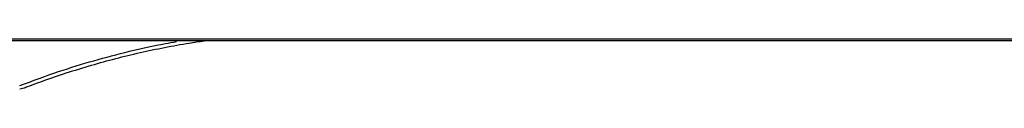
# Model space of a CAD drawing. Header units: millimetres. Extents: x 105 to 2940, y 116 to 1558.
# Tile 10 of 38: x 426 to 824, y 1173 to 1193. Entities that reach past the tile are written whole.
import ezdxf

# ---------------------------------------------------------------- set-up
doc = ezdxf.new("R2010")
doc.units = ezdxf.units.MM

msp = doc.modelspace()

# ---------------------------------------------------------------- linework, layer by layer
at = {"color": 7, "linetype": 'Continuous', "lineweight": 25}
for p, q in [((2044.76, 1192.507), (387.994, 1192.507)), ((388.96, 1193.248), (2044.76, 1193.248))]:
    msp.add_line(p, q, dxfattribs=at)
at = {"color": 8, "linetype": 'Continuous', "lineweight": 25}
msp.add_open_spline([(425.76, 1174.388), (430.99, 1176.332), (440.859, 1180.001), (455.677, 1184.574), (470.076, 1188.334), (481.259, 1190.865), (487.669, 1191.925), (489.179, 1192.175)], degree=3, knots=[0, 0, 0, 0, 0.2540844, 0.4795277, 0.7050835, 0.9305202, 1, 1, 1, 1], dxfattribs=at)
at = {"color": 7, "linetype": 'Continuous', "lineweight": 25}
for points, knots in [([(428.085, 1173.691), (430.457, 1174.568), (435.926, 1176.59), (444.798, 1179.61), (454.582, 1182.637), (464.534, 1185.377), (474.404, 1187.781), (484.311, 1189.863), (492.948, 1191.449), (498.298, 1192.217), (500.318, 1192.507)], [0, 0, 0, 0, 0.1016237, 0.2343139, 0.3763366, 0.512663, 0.6483314, 0.7835601, 0.9183107, 1, 1, 1, 1]), ([(428.098, 1173.658), (428.084, 1173.651), (427.401, 1173.317), (426.572, 1173.163), (425.76, 1173.013)], [0, 0, 0, 0, 0.0204679, 1, 1, 1, 1])]:
    msp.add_open_spline(points, degree=3, knots=knots, dxfattribs=at)

doc.saveas('drawing.dxf')
